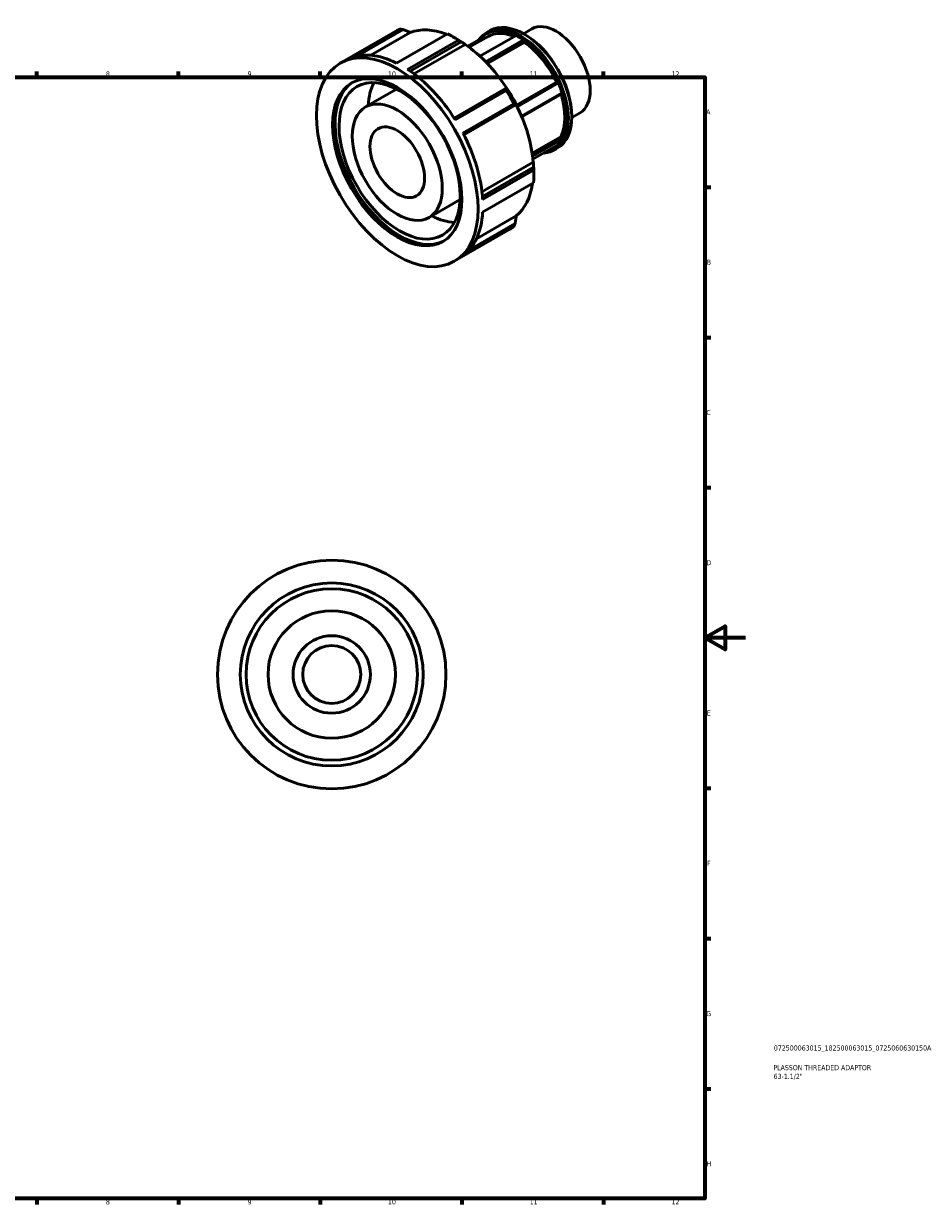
# Model space of a CAD drawing. Header units: millimetres. Extents: x -22 to 931, y -14 to 609.
# Tile 4 of 4: x 484 to 931, y 17 to 601. Entities that reach past the tile are written whole.
import ezdxf

# ---------------------------------------------------------------- set-up
doc = ezdxf.new("R2010")
doc.units = ezdxf.units.MM
for name, color, linetype, lineweight in [('Border (ISO)', 7, 'Continuous', 70), ('Title (ISO)', 7, 'Continuous', 50), ('Visible (ISO)', 7, 'Continuous', 50)]:
    doc.layers.add(name, color=color, linetype=linetype, lineweight=lineweight)
doc.styles.add('Note Text (ISO)', font='tahoma.ttf')

# ---------------------------------------------------------------- blocks, each defined once
blk = doc.blocks.new('Borders Default Border')
at = {"layer": 'Border (ISO)'}
for p, q in [((490.58, 574), (490.58, 576.9)), ((560.67, 574), (560.67, 576.9)), ((630.75, 574), (630.75, 576.9)), ((700.83, 574), (700.83, 576.9)), ((770.92, 574), (770.92, 576.9)), ((821, 519.75), (823.9, 519.75)), ((821, 445.5), (823.9, 445.5)), ((821, 371.25), (823.9, 371.25)), ((821, 222.75), (823.9, 222.75)), ((821, 148.5), (823.9, 148.5)), ((821, 74.25), (823.9, 74.25)), ((490.58, 20), (490.58, 17.1)), ((560.67, 20), (560.67, 17.1)), ((630.75, 20), (630.75, 17.1)), ((700.83, 20), (700.83, 17.1)), ((770.92, 20), (770.92, 17.1))]:
    blk.add_line(p, q, dxfattribs=at)
at = {"layer": 'Border (ISO)', "flags": 128}
for points in [[(20, 20), (20, 574), (821, 574), (821, 20), (20, 20)], [(841, 297), (821, 297), (831, 302.77), (831, 291.23), (821, 297)]]:
    blk.add_lwpolyline(points, dxfattribs=at)
at = {"layer": 'Border (ISO)', "color": 232, "true_color": 0xca0064, "char_height": 2.5, "attachment_point": 7, "style": 'Note Text (ISO)'}
for s, insert in [('8', (524.81, 574.34)), ('9', (594.88, 574.35)), ('10', (664.29, 574.35)), ('11', (734.37, 574.4)), ('12', (804.46, 574.4)), ('A', (821.59, 555.62)), ('B', (821.89, 481.37)), ('C', (821.73, 407.08)), ('D', (821.73, 332.88)), ('E', (821.94, 258.63)), ('F', (822, 184.38)), ('G', (821.61, 110.08)), ('H', (821.74, 35.88)), ('8', (524.81, 17.04)), ('9', (594.88, 17.05)), ('10', (664.29, 17.05)), ('11', (734.37, 17.1)), ('12', (804.46, 17.1))]:
    blk.add_mtext(s, dxfattribs=dict(at, insert=insert))
blk = doc.blocks.new('Title Blocks ISO')
at = {"layer": 'Title (ISO)', "color": 232, "true_color": 0xca0064, "style": 'Note Text (ISO)'}
for tag, p in [('PART_NUMBER_001', (34.08, 73.13)), ('DESCRIPTION_001', (33.84, 63.4)), ('DESCRIPTION_002', (33.95, 59.12))]:
    blk.add_attdef(tag, p, '', height=2.5, dxfattribs=at)

msp = doc.modelspace()

# ---------------------------------------------------------------- linework, layer by layer
at = {"layer": 'Visible (ISO)'}
for p, q in [((640.675, 580.984), (668.189, 596.828)), ((670.112, 597.795), (644.953, 583.306)), ((649.283, 584.615), (671.777, 597.568)), ((675.315, 596.127), (655.772, 584.873)), ((668.518, 581.021), (693.678, 595.51)), ((675.249, 596.241), (675.315, 596.127)), ((713.108, 596.111), (714.766, 597.065)), ((731.269, 595.536), (735.431, 597.933)), ((731.893, 595.176), (731.556, 595.372)), ((699.09, 592.393), (673.931, 577.905)), ((675.226, 577.033), (700.438, 591.552)), ((702.468, 590.257), (677.127, 575.663)), ((699.232, 592.405), (696.538, 593.968)), ((702.468, 590.364), (702.468, 590.257)), ((710.42, 593.128), (703.804, 589.318)), ((704.139, 589.074), (710.907, 592.972)), ((704.437, 588.853), (713.749, 594.216)), ((709.751, 584.434), (727.578, 594.701)), ((710.907, 592.972), (710.42, 593.128)), ((710.907, 592.972), (711.123, 592.703)), ((731.36, 592.523), (712.562, 581.698)), ((713.067, 581.176), (731.696, 591.904)), ((731.696, 591.259), (713.462, 580.759)), ((731.696, 591.904), (731.36, 592.523)), ((731.696, 591.904), (731.696, 591.259)), ((653.15, 559.319), (668.527, 568.174)), ((722.338, 568.452), (696.984, 553.851)), ((697.496, 553.049), (722.656, 567.537)), ((727.791, 560.172), (747.548, 571.549)), ((748.031, 571.594), (727.882, 559.991)), ((728.147, 559.458), (748.518, 571.189)), ((750.409, 566.314), (730.307, 554.738)), ((747.548, 571.549), (748.031, 571.594)), ((748.518, 571.189), (748.031, 571.594)), ((750.258, 565.85), (750.409, 566.314)), ((726.483, 560.908), (701.323, 546.42)), ((701.764, 545.572), (727.118, 560.172)), ((727.642, 560.467), (701.767, 545.566)), ((727.707, 560.505), (727.642, 560.467)), ((730.435, 554.435), (750.258, 565.85)), ((755.124, 554.111), (759.286, 556.508)), ((755.126, 554.831), (755.126, 554.442)), ((735.583, 536.47), (749.776, 544.643)), ((750.258, 544.043), (735.7, 535.659)), ((735.789, 534.987), (750.409, 543.406)), ((749.776, 544.643), (750.258, 544.043)), ((750.409, 543.406), (750.258, 544.043)), ((748.518, 540.709), (735.961, 533.478)), ((746.506, 538.115), (748.163, 539.07)), ((710.74, 517.427), (736.089, 532.024)), ((736.089, 532.024), (736.182, 531.971)), ((736.19, 529.627), (710.976, 515.108)), ((711.084, 513.553), (736.244, 528.041)), ((736.336, 527.974), (736.336, 524.86)), ((736.244, 521.784), (711.084, 507.295)), ((684.589, 504.724), (699.966, 513.579)), ((708.02, 494.194), (727.642, 505.494)), ((727.642, 505.494), (727.707, 505.38)), ((697.065, 483.06), (724.579, 498.904)), ((701.323, 485.67), (726.483, 500.159)), ((727.118, 501.714), (704.563, 488.725))]:
    msp.add_line(p, q, dxfattribs=at)
for radius in [56.5, 45.2, 42.375, 31.5, 19.121, 14.341]:
    msp.add_circle((636.464, 278.927), radius, dxfattribs=at)
for centre, major_axis, start_param, end_param in [((696.384, 547.866), (-28.195, 48.962), 6.2173323, 6.2831853), ((699.088, 549.423), (-26.222, 45.535), 5.6590184, 6.1940177), ((696.384, 547.866), (28.195, -48.962), 2.2903415, 2.4259149), ((729.807, 567.113), (16.699, -28.998), 6.0097329, 9.6982304), ((729.469, 566.918), (-16.46, 28.583), 2.9257606, 6.4990173), ((729.469, 566.918), (-15.72, 27.297), 5.630177, 6.2831853), ((731.464, 568.068), (-16.699, 28.998), 3.1415927, 6.2831853), ((731.802, 568.262), (-16.46, 28.583), 3.9289245, 5.4958534), ((747.359, 577.221), (-11.928, 20.713), 3.1415927, 6.2831853), ((699.088, 549.423), (-26.287, 45.648), 5.4088463, 5.4958534), ((699.088, 549.423), (26.222, -45.535), 1.6638482, 2.2670269), ((729.469, 566.918), (16.348, -28.389), 2.2764176, 2.4398388), ((729.469, 566.918), (15.72, -27.297), 1.4110981, 2.2579608), ((671.225, 533.378), (-28.195, 48.962), 5.5675076, 6.2173323), ((671.225, 533.378), (28.195, -48.962), 1.6405168, 2.2903415), ((670.047, 532.7), (22.556, -39.17), 3.1675925, 6.2571854), ((684.426, 540.98), (-21.146, 36.721), 0.3455068, 0.7327124), ((696.384, 547.866), (28.195, -48.962), 1.5049433, 1.6405168), ((699.088, 549.423), (-26.287, 45.648), 4.6234481, 4.8051972), ((729.469, 566.918), (16.348, -28.389), 1.22922, 1.3926413), ((699.088, 549.423), (26.222, -45.535), 0.8784332, 1.4816287), ((729.469, 566.918), (15.72, -27.297), 0.3639005, 1.2038854), ((671.225, 533.378), (28.195, -48.962), 0.8551186, 1.5049433), ((729.469, 566.918), (16.348, -28.389), 0.1820225, 0.3454437), ((699.088, 549.423), (-26.287, 45.648), 3.9289245, 4.0197991), ((696.384, 547.866), (28.195, -48.962), 0.7195451, 0.8551186), ((699.088, 549.423), (26.222, -45.535), 0.093035, 0.628831), ((684.426, 540.98), (21.146, -36.721), 5.5504729, 5.9376785), ((671.225, 533.378), (28.195, -48.962), 0.0697204, 0.7195451), ((696.384, 547.866), (28.195, -48.962), 0, 0.0697204)]:
    msp.add_ellipse(centre, major_axis=major_axis, ratio=0.5780931, start_param=start_param, end_param=end_param, dxfattribs=at)
for centre, major_axis in [((668.87, 532.022), (28.195, -48.962)), ((668.87, 532.022), (22.556, -39.17)), ((670.047, 532.7), (21.146, -36.721)), ((668.87, 532.022), (15.72, -27.297)), ((668.87, 532.022), (9.542, -16.57))]:
    msp.add_ellipse(centre, major_axis=major_axis, ratio=0.5780931, dxfattribs=at)
for points, weights in [([(671.777, 597.568), (670.955, 597.682), (670.112, 597.795)], [1.0005119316, 1.0003343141, 1]), ([(671.777, 597.568), (673.559, 596.887), (675.249, 596.241)], [1.00673571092, 1.00371840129, 1]), ([(700.438, 591.552), (699.773, 591.971), (699.09, 592.393)], [1.0005119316, 1.0003343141, 1]), ([(700.438, 591.552), (701.48, 590.942), (702.468, 590.364)], [1.00673571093, 1.00371840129, 1]), ([(722.927, 568.785), (722.641, 568.623), (722.338, 568.452)], [1, 1.00371840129, 1.00673571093]), ([(722.656, 567.537), (722.499, 568), (722.338, 568.452)], [1, 1.0003343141, 1.0005119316]), ([(727.118, 560.172), (726.807, 560.539), (726.483, 560.908)], [1.0005119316, 1.0003343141, 1]), ([(727.118, 560.172), (727.421, 560.343), (727.707, 560.505)], [1.00673571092, 1.00371840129, 1]), ([(736.182, 531.971), (736.186, 530.83), (736.19, 529.627)], [1, 1.00371840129, 1.00673571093]), ([(736.244, 528.041), (736.22, 528.843), (736.19, 529.627)], [1, 1.0003343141, 1.0005119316]), ([(727.707, 505.38), (727.421, 503.596), (727.118, 501.714)], [1, 1.00371840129, 1.00673571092]), ([(726.483, 500.159), (726.807, 500.945), (727.118, 501.714)], [1, 1.0003343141, 1.0005119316])]:
    msp.add_rational_spline(points, weights, degree=2, dxfattribs=at)

# ---------------------------------------------------------------- block references
msp.add_blockref('Borders Default Border', (0, 0))
msp.add_blockref('Title Blocks ISO', (821, 20)).add_auto_attribs({'PART_NUMBER_001': '072500063015_182500063015_0725060630150A', 'DESCRIPTION_001': 'PLASSON THREADED ADAPTOR', 'DESCRIPTION_002': '63-1.1/2"'})

doc.saveas('drawing.dxf')
